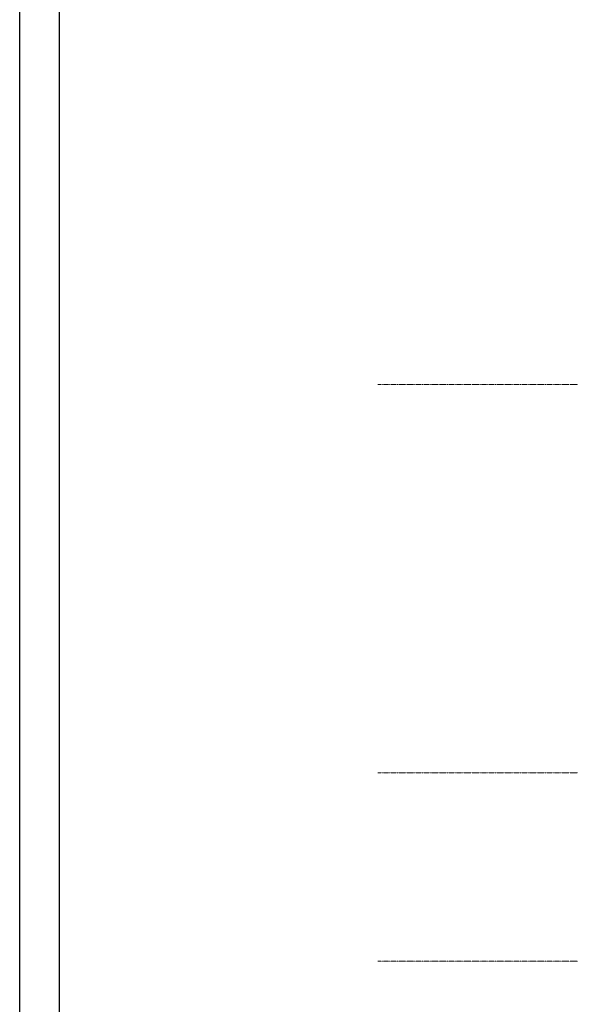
# Model space of a CAD drawing. Header units: inches. Extents: x -112469 to 885939, y -131046 to 286269.
# Tile 64 of 138: x 69978 to 76906, y -108380 to -95989. Entities that reach past the tile are written whole.
import ezdxf

# ---------------------------------------------------------------- set-up
doc = ezdxf.new("R2010")
doc.units = ezdxf.units.IN
doc.header["$MEASUREMENT"] = 0
doc.linetypes.add('Linia siatki', pattern=[0.9925, 0.47, -0.2175, 0.0875, -0.2175])
doc.layers.add('_IS_CO zasilenie', color=1, linetype='Continuous', lineweight=30)
doc.layers.add('S-GRID', color=251, linetype='Continuous', lineweight=9)

# ---------------------------------------------------------------- blocks, each defined once
blk = doc.blocks.new('PIĘTRO')
at = {"layer": 'S-GRID', "color": 251, "linetype": 'Linia siatki'}
for p, q in [((-1420.75, -476.43), (33508.1, -476.43)), ((-1420.75, -5361.43), (33508.1, -5361.43)), ((-1420.75, -7731.43), (33508.1, -7731.43))]:
    blk.add_line(p, q, dxfattribs=at)

msp = doc.modelspace()

# ---------------------------------------------------------------- block references
at = {"layer": '_IS_CO zasilenie', "ltscale": 10}
msp.add_blockref('PIĘTRO', (75903, -100104), dxfattribs=at)

# ---------------------------------------------------------------- next in the draw order: linework, layer by layer
for points in [[(69978, -88419), (169978, -88419), (169978, -130419), (69978, -130419)], [(70478, -88919), (169478, -88919), (169478, -129919), (70478, -129919)]]:
    msp.add_lwpolyline(points, close=True)

doc.saveas('drawing.dxf')
